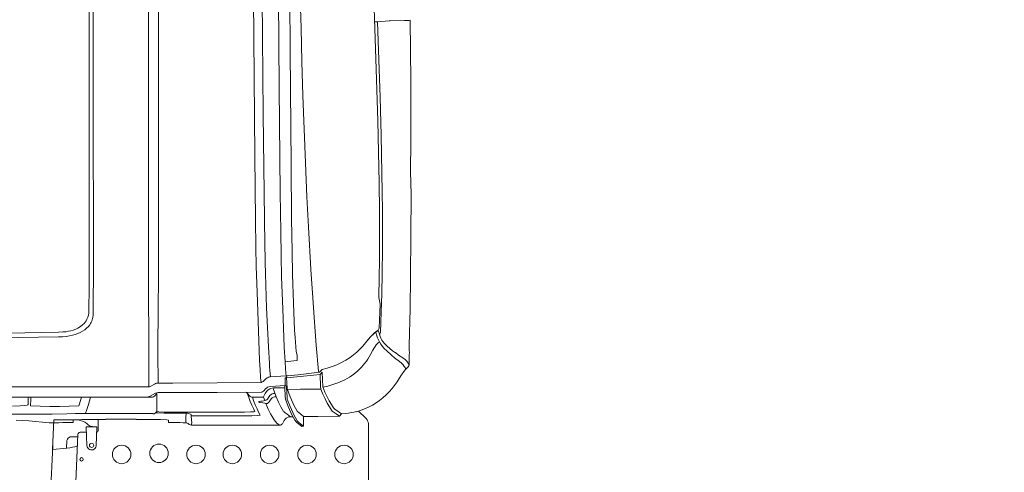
# Model space of a CAD drawing. Header units: millimetres. Extents: x 2204655785 to 2205143108, y 485765510 to 486291538.
# Tile 150 of 156: x 2205053974 to 2205056209, y 486234481 to 486235507. Entities that reach past the tile are written whole.
import ezdxf
from ezdxf.enums import TextEntityAlignment as Align
from ezdxf.lldxf.tags import DXFTag

# ---------------------------------------------------------------- set-up
doc = ezdxf.new("R2010")
doc.units = ezdxf.units.MM
doc.linetypes.add('НЕВИДИМАЯX2', pattern=[19.05, 12.7, -6.35])
for name, color, linetype in [('206ППР Панелевоз', 7, 'Continuous'), ('ППР_Опасная зона от крана', 1, 'Continuous'), ('ППР_Разрез', 5, 'Continuous'), ('ППР_Стрела', 7, 'Continuous')]:
    doc.layers.add(name, color=color, linetype=linetype)
doc.styles.add('ППРк_М1-1', font='GOST_Common Italic.ttf', dxfattribs={"height": 800})
doc.styles.add('ППРк_М1-1кран', font='GOST_Common Italic.ttf', dxfattribs={"width": 0.8, "height": 600})
tags = doc.linetypes.add('опасная зона_Кран', pattern='A,30,-8,4,-8,30,-8,4,-8,30,-8,4,[230,Bbox.shx,S=2.5,R=0,X=0,Y=-10],-6', length=148).pattern_tags.tags
tags[24] = DXFTag(74, 5)

# ---------------------------------------------------------------- blocks, each defined once
blk = doc.blocks.new('*U397')
at = {"layer": 'ППР_Опасная зона от крана', "linetype": 'опасная зона_Кран', "lineweight": 80, "ltscale": 100}
blk.add_arc((23215, 0), 50270, 270, 90, dxfattribs=at)
at = {"layer": 'ППР_Стрела', "linetype": 'НЕВИДИМАЯX2', "lineweight": 50, "ltscale": 100}
blk.add_arc((23215, 0), 38700, 270, 90, dxfattribs=at)
at = {"layer": 'ППР_Стрела', "linetype": 'Continuous', "lineweight": 100}
blk.add_arc((23215, 0), 30700, 270, 90, dxfattribs=at)
at = {"style": 'ППРк_М1-1', "width": 0.8}
for tag, p, height, flags in [('ОПАСНАЯ_ЗОНА', (25480.86, 21929.55), 800, 1), ('ОТЛЕТ_ГРУЗА', (25413.72, 20678.22), 800, 1), ('Кол-во_элементов', (2695.66, -1978.25), 1200, 8)]:
    blk.add_attdef(tag, p, '', height=height, dxfattribs=dict(at, flags=flags))
at = {"style": 'ППРк_М1-1', "width": 0.8, "flags": 8}
blk.add_attdef('МАРКА_КРАНА', text='', height=1200, dxfattribs=at).set_placement((8837.5, 818.17), align=Align.CENTER)
blk.add_attdef('ВЫСОТА', text='', height=1200, dxfattribs=at).set_placement((9134.89, -8454.02), align=Align.MIDDLE_CENTER)
at = {"layer": 'Defpoints', "style": 'ППРк_М1-1', "width": 0.8, "flags": 1}
for tag, p in [('МАКСИМАЛЬНАЯ_ДЛИНА_ГРУЗА', (25470.43, 19233.22)), ('ШИРИНА_ГРУЗА', (25397.01, 17803.51))]:
    blk.add_attdef(tag, p, '', height=800, dxfattribs=at)
at = {"layer": 'ППР_Разрез', "style": 'ППРк_М1-1кран', "width": 0.8, "flags": 8}
for tag, p in [('РАЗРЕЗ2', (-1027.85, 55181.17)), ('РАЗРЕЗ', (-1731.87, -54129.29))]:
    blk.add_attdef(tag, p, '', height=800, dxfattribs=at)
at = {"layer": 'ППР_Стрела', "style": 'ППРк_М1-1кран', "width": 0.8, "flags": 8}
for tag, p in [('ВЫСОТА_КРЮКА_ГОРИЗ', (-19652.89, 21607.87)), ('ГАБАРИТ_СТРЕЛЫ', (-25019.84, 21408.72)), ('ВЫСОТА_КРЮКА_НАКЛ', (-20393.31, 20761.66)), ('ВЫЛЕТ', (-16616.63, 14016.8))]:
    blk.add_attdef(tag, p, '', height=800, rotation=317, dxfattribs=at)
blk = doc.blocks.new('*U53')
at = {"layer": '206ППР Панелевоз', "lineweight": 5}
for p, q in [((9198.7, -678.8), (9198.7, 686.3)), ((9221.8, -678.8), (9221.8, 686.3)), ((9159.7, 429.2), (9159.7, -421.8)), ((9335.2, -473.7), (9331.9, -282.7)), ((9144.5, -406.9), (9146.1, -378.3)), ((9178.8, -387.2), (9177.9, -370)), ((9343.6, -359.3), (9345.8, -473.8)), ((9089.2, -461), (7814.6, -400.6)), ((9179.7, -397.2), (9178.8, -387.2)), ((9180.6, -402.8), (9179.7, -397.2)), ((9140.2, -453.1), (9144.5, -406.9)), ((9159.7, -421.8), (9159.9, -459.8)), ((9179.2, -410.4), (9178, -432.4)), ((9182.8, -410.8), (9179.2, -410.4)), ((9181.3, -404.8), (9180.6, -402.8)), ((9181.6, -405.1), (9181.3, -404.8)), ((9184.8, -405.4), (9181.6, -405.1)), ((9190.4, -411.2), (9182.8, -410.8)), ((9191.5, -405.6), (9184.8, -405.4)), ((9198.7, -410.9), (9190.4, -411.2)), ((9198.7, -405.2), (9191.5, -405.6)), ((9178, -432.4), (9177.4, -454.3)), ((9082.9, -493), (9080.1, -460.6)), ((9080.1, -460.6), (9147.2, -463.8)), ((9140.2, -474.6), (9140.2, -453.1)), ((9147.2, -463.8), (9147.2, -512.5)), ((9159.9, -459.8), (9160.5, -493.3)), ((9177.4, -454.3), (9177.4, -476.3)), ((9140.9, -484.1), (9140.2, -474.6)), ((9141, -507.6), (9140.9, -484.1)), ((9177.4, -476.3), (9178, -498.3)), ((9335.5, -482.8), (9335.2, -473.7)), ((9336.3, -491.8), (9335.5, -482.8)), ((9345.8, -473.8), (9346.3, -484.2)), ((9346.3, -484.2), (9347, -491.1)), ((9347, -491.1), (9347.9, -496.7)), ((9113.9, -518.3), (8988.8, -512.3)), ((9100.3, -493.2), (9082.8, -492.3)), ((9083.7, -499.9), (9082.9, -493)), ((9084.8, -505.7), (9083.7, -499.9)), ((9086.2, -511.3), (9084.8, -505.7)), ((9087.9, -516.9), (9086.2, -511.3)), ((9103.1, -494.2), (9100.3, -493.2)), ((9105.5, -495.8), (9103.1, -494.2)), ((9107.3, -498), (9105.5, -495.8)), ((9108.5, -500.7), (9107.3, -498)), ((9108.9, -503.6), (9108.5, -500.7)), ((9108.9, -518), (9108.9, -503.6)), ((9146.4, -507.6), (9141, -507.6)), ((9146.5, -507.8), (9146.4, -507.6)), ((9146.8, -509.3), (9146.5, -507.8)), ((9147.2, -515), (9146.8, -509.3)), ((9147.2, -512.5), (9146.9, -518)), ((9160.5, -493.3), (9161.1, -512.3)), ((9161.1, -512.3), (9161.4, -519.3)), ((9178, -498.3), (9179.2, -520.3)), ((9337.4, -499.2), (9336.3, -491.8)), ((9338.9, -505.7), (9337.4, -499.2)), ((9340.7, -512), (9338.9, -505.7)), ((9342.8, -517.9), (9340.7, -512)), ((9347.9, -496.7), (9349.1, -502.2)), ((9349.1, -502.2), (9350.5, -507)), ((9350.5, -507), (9352.7, -513.2)), ((9352.7, -513.2), (9355.1, -518.2)), ((9114.6, -518.3), (9113.9, -518.3)), ((9116, -518.8), (9114.6, -518.3)), ((9117.2, -519.6), (9116, -518.8)), ((9118.1, -520.7), (9117.2, -519.6)), ((9118.7, -522.1), (9118.1, -520.7)), ((9118.9, -523.5), (9118.7, -522.1)), ((9118.9, -537.4), (9118.9, -523.5)), ((9141.6, -533.6), (9138.5, -538.2)), ((9144, -528.7), (9141.6, -533.6)), ((9145.8, -523.4), (9144, -528.7)), ((9146.9, -518), (9145.8, -523.4)), ((9147.7, -527.3), (9147.2, -515)), ((9148, -547.8), (9147.7, -527.3)), ((9161.4, -519.3), (9161.4, -688)), ((9161.9, -535.5), (9161.4, -535.5)), ((9168, -537.7), (9161.9, -535.5)), ((9179.2, -520.3), (9193.2, -524.9)), ((9193.2, -524.9), (9198.7, -526.6)), ((9345.4, -523.6), (9342.8, -517.9)), ((9348.2, -528.8), (9345.4, -523.6)), ((9351.4, -533.6), (9348.2, -528.8)), ((9354.9, -537.9), (9351.4, -533.6)), ((9355.1, -518.2), (9358.4, -523.8)), ((9358.4, -523.8), (9362.2, -528.7)), ((9362.2, -528.7), (9365.9, -532.4)), ((9365.9, -532.4), (9368.5, -534.6)), ((9368.5, -534.6), (9371.7, -536.8)), ((9078.9, -547.2), (9078.8, -550)), ((9078.8, -550), (9079.4, -552.7)), ((9079.8, -544.5), (9078.9, -547.2)), ((9079.4, -552.7), (9080.7, -555.2)), ((9081.4, -542.1), (9079.8, -544.5)), ((9080.7, -555.2), (9082.7, -557.3)), ((9083.6, -540.3), (9081.4, -542.1)), ((9082.7, -557.3), (9085.1, -558.8)), ((9086.1, -539.1), (9083.6, -540.3)), ((9088.9, -538.6), (9086.1, -539.1)), ((9131.5, -537.1), (9088.9, -538.6)), ((9131.5, -561), (9131.5, -537.1)), ((9131.5, -537.1), (9131.5, -537.1)), ((9131.7, -551.4), (9131.5, -554.2)), ((9132.2, -548.7), (9131.7, -551.4)), ((9133.1, -546.1), (9132.2, -548.7)), ((9134.3, -543.6), (9133.1, -546.1)), ((9135.9, -541.4), (9134.3, -543.6)), ((9138.5, -538.2), (9135.9, -541.4)), ((9148.1, -581), (9148, -547.8)), ((9182, -542.3), (9168, -537.7)), ((9198.3, -546.8), (9182, -542.3)), ((9198.3, -575.7), (9198.3, -546.8)), ((9358.6, -541.8), (9354.9, -537.9)), ((9362.5, -545), (9358.6, -541.8)), ((9365.2, -546.8), (9362.5, -545)), ((9367.9, -548.3), (9365.2, -546.8)), ((9370.7, -549.6), (9367.9, -548.3)), ((9373.6, -550.6), (9370.7, -549.6)), ((9371.7, -536.8), (9375.1, -538.7)), ((9376.5, -551.4), (9373.6, -550.6)), ((9375.1, -538.7), (9380.1, -540.8)), ((9379.4, -551.9), (9376.5, -551.4)), ((9385.3, -552.4), (9379.4, -551.9)), ((9380.1, -540.8), (9384.5, -542)), ((9384.5, -542), (9388.9, -542.8)), ((9403.6, -552.5), (9385.3, -552.4)), ((9388.9, -542.8), (9393.9, -543.1)), ((9393.9, -543.1), (9448.9, -543.7)), ((9429.2, -553), (9403.6, -552.5)), ((9462.9, -553.3), (9429.2, -553)), ((9448.9, -543.7), (9562.8, -543.9)), ((9590.5, -553.4), (9462.9, -553.3)), ((9562.8, -543.9), (9681.4, -543.7)), ((9657.6, -553.2), (9590.5, -553.4)), ((9724, -553.1), (9657.6, -553.2)), ((9681.4, -543.7), (10124, -543.7)), ((10169.1, -553), (9724, -553.1)), ((9085.1, -558.8), (9087.8, -559.5)), ((9087.8, -559.5), (9131.5, -561)), ((9119.3, -561.2), (9119.1, -560.6)), ((9119.9, -562.2), (9119.3, -561.2)), ((9120.7, -563.1), (9119.9, -562.2)), ((9121.8, -563.8), (9120.7, -563.1)), ((9122.9, -564.2), (9121.8, -563.8)), ((9124.1, -564.3), (9122.9, -564.2)), ((9148.1, -564.3), (9124.1, -564.3)), ((9148.4, -581), (9148.1, -581)), ((9148.5, -581.6), (9148.4, -581)), ((9198.7, -576.2), (9198.3, -575.7)), ((9148.7, -585), (9148.5, -581.6)), ((9148.8, -594.8), (9148.7, -585)), ((9148.7, -644.9), (9148.8, -594.8)), ((9148.4, -650.6), (9148.7, -644.9)), ((9148, -683.4), (9148.1, -650.6)), ((9148.1, -650.6), (9148.4, -650.6)), ((9198.3, -655.9), (9198.7, -655.4)), ((9198.3, -685.8), (9198.3, -655.9)), ((9147.6, -705.9), (9148, -683.4)), ((9161.4, -688), (9160.6, -688.6)), ((9160.6, -688.6), (9161, -691.2)), ((9161, -691.2), (9162.2, -693.5)), ((9198.4, -687.1), (9198.3, -685.8)), ((9199.2, -689.6), (9198.4, -687.1)), ((9199.8, -678.8), (9198.7, -678.8)), ((9200.7, -691.8), (9199.2, -689.6)), ((9200, -680.1), (9199.8, -678.8)), ((9200.6, -681.8), (9200, -680.1)), ((9207.5, -694.6), (9200.6, -681.8)), ((9207.1, -697.3), (9200.7, -691.8)), ((9221.9, -680.1), (9221.8, -678.8)), ((9221.8, -678.8), (9221.8, -678.8)), ((9221.8, -678.8), (9222, -680.5)), ((9247.8, -678.8), (9221.8, -678.8)), ((9221.8, -678.8), (9221.8, -678.8)), ((9222.5, -681.8), (9221.9, -680.1)), ((9222, -680.5), (9222.5, -681.8)), ((9229, -693.7), (9222.5, -681.8)), ((9222.5, -681.8), (9229, -693.7)), ((9329.4, -678.8), (9247.8, -678.8)), ((9433, -678.3), (9329.4, -678.8)), ((9488.8, -678.3), (9433, -678.3)), ((9582.1, -678), (9488.8, -678.3)), ((9662.4, -678), (9582.1, -678)), ((9977, -678), (9662.4, -678)), ((10833.4, -677.8), (9977, -678)), ((9147, -720), (9147.6, -705.9)), ((9162.2, -693.5), (9165.9, -697.3)), ((9162.4, -712.8), (9162.7, -699.8)), ((9162.4, -764.1), (9162.4, -712.8)), ((9162.7, -699.8), (9163, -694.9)), ((9163, -694.9), (9163.1, -694.5)), ((9164.8, -713.6), (9164.7, -720.8)), ((9165.2, -701.8), (9164.8, -713.6)), ((9165.7, -697.6), (9165.2, -701.8)), ((9165.9, -697.3), (9165.7, -697.6)), ((9165.9, -697.3), (9206.5, -697.3)), ((9206.5, -697.3), (9207.1, -697.3)), ((9208.4, -697.2), (9207.5, -694.6)), ((9208.7, -700), (9208.4, -697.2)), ((9208.7, -733.5), (9208.7, -700)), ((9229.5, -694.6), (9229, -693.7)), ((9229, -693.7), (9229.1, -693.7)), ((9229.1, -693.7), (9229, -693.7)), ((9229, -693.7), (9229.1, -693.7)), ((9229.1, -693.7), (9230.1, -696.3)), ((9230.3, -697.2), (9229.5, -694.6)), ((9230.1, -696.3), (9230.6, -699.1)), ((9230.6, -700), (9230.3, -697.2)), ((9230.6, -699.1), (9230.6, -700)), ((9230.6, -700), (9298, -699.8)), ((9230.6, -733.5), (9230.6, -700)), ((9298, -699.8), (9409.7, -700.4)), ((9409.7, -700.4), (9459.6, -700.8)), ((9459.6, -700.8), (9508.6, -700.7)), ((9508.6, -700.7), (9587.5, -701.2)), ((9587.5, -701.2), (9979.1, -700.9)), ((9979.1, -700.9), (10542, -701.3)), ((9140.8, -749.7), (9140.9, -725.4)), ((9140.9, -725.4), (9141, -724)), ((9141, -724), (9146.4, -724)), ((9146.4, -724), (9146.5, -723.8)), ((9146.5, -723.8), (9147, -720)), ((9164.7, -720.8), (9164.7, -896.4)), ((9209, -834), (9208.7, -733.5)), ((9231, -834), (9230.6, -733.5)), ((9140.2, -757), (9140.8, -749.7)), ((9140.2, -763.6), (9140.2, -757)), ((9135.1, -775.7), (9135.5, -773.1)), ((9135.1, -775.7), (9137.6, -776.2)), ((9135.1, -975.7), (9135.1, -775.7)), ((9135.5, -773.1), (9136.7, -770.7)), ((9136.7, -770.7), (9138.6, -768.5)), ((9137.6, -776.2), (9141.2, -776.4)), ((9138.6, -768.5), (9139.8, -766.2)), ((9139.8, -766.2), (9140.2, -763.6)), ((9144.1, -763), (9140.2, -763.6)), ((9141.2, -776.4), (9146.3, -776.3)), ((9149.6, -762.9), (9144.1, -763)), ((9146.3, -776.3), (9156.1, -775.1)), ((9154.4, -763.2), (9149.6, -762.9)), ((9159.6, -764.1), (9154.4, -763.2)), ((9156.1, -775.1), (9158.9, -775.1)), ((9156.1, -775.1), (9156.1, -896.6)), ((9158.9, -775.1), (9161.3, -769.9)), ((9162.4, -764.1), (9159.6, -764.1)), ((9159.6, -764.1), (9159.6, -764.1)), ((9161.3, -769.9), (9162.1, -767.1)), ((9162.1, -767.1), (9162.4, -764.1)), ((9209.9, -934.5), (9209, -834)), ((9231.9, -934.5), (9231, -834)), ((9156.1, -896.6), (9156.3, -912.7)), ((9156.3, -912.7), (9156.9, -925.2)), ((9164.7, -896.4), (9165, -910.4)), ((9165, -910.4), (9165.5, -917.5)), ((9172.7, -916.3), (9180.2, -912.7)), ((9180.2, -912.7), (9188.4, -909.2)), ((9188.4, -909.2), (9197.4, -905.7)), ((9188.7, -917.6), (9198.3, -914.1)), ((9197.4, -905.7), (9207.2, -902.1)), ((9198.3, -914.1), (9198.5, -912.3)), ((9198.3, -914.1), (9198.3, -939.5)), ((9198.5, -912.3), (9199, -910.6)), ((9199, -910.6), (9200, -909)), ((9200, -909), (9200.6, -908.3)), ((9200.6, -908.3), (9207.2, -902.1)), ((9200.6, -908.3), (9200.6, -908.3)), ((9207.2, -902.1), (9208.7, -900.5)), ((9208.7, -900.5), (9209.5, -899.2)), ((9156.9, -925.2), (9157.4, -930.1)), ((9157.4, -930.1), (9157.7, -931.3)), ((9157.7, -931.3), (9157.8, -931.5)), ((9157.8, -931.5), (9157.9, -931.5)), ((9157.9, -931.5), (9164.5, -928.1)), ((9164.5, -928.1), (9171.8, -924.6)), ((9165.5, -917.5), (9165.8, -919.6)), ((9165.8, -919.6), (9166, -919.8)), ((9166, -919.8), (9172.7, -916.3)), ((9166, -919.8), (9166, -919.8)), ((9171.8, -924.6), (9179.9, -921.1)), ((9179.9, -921.1), (9188.7, -917.6)), ((9184.8, -942.2), (9185.3, -937.9)), ((9185.3, -937.9), (9186.1, -932.1)), ((9186.1, -932.1), (9186.5, -930.1)), ((9186.5, -930.1), (9187, -928.9)), ((9187, -928.9), (9187.4, -928.4)), ((9187.4, -928.4), (9187.9, -928.5)), ((9187.9, -928.5), (9188.3, -929.4)), ((9188.3, -929.4), (9189.2, -933.4)), ((9189.2, -933.4), (9189.6, -936.3)), ((9189.6, -936.3), (9189.6, -936.3)), ((9189.6, -936.3), (9190.2, -940.1)), ((9210, -935.2), (9209.9, -934.5)), ((9210.3, -936.6), (9210, -935.2)), ((9211, -937.9), (9210.3, -936.6)), ((9211.9, -939), (9211, -937.9)), ((9232.8, -934.3), (9231.9, -934.5)), ((9232.4, -935.6), (9232.4, -934.6)), ((9233.1, -937.4), (9232.4, -935.6)), ((9236.6, -933.6), (9232.8, -934.3)), ((9234.2, -938.9), (9233.1, -937.4)), ((9243.9, -932.8), (9236.6, -933.6)), ((9260.5, -931.5), (9243.9, -932.8)), ((9282.4, -930.5), (9260.5, -931.5)), ((9436.5, -924.6), (9282.4, -930.5)), ((9494.5, -922.8), (9436.5, -924.6)), ((9538.5, -921.8), (9494.5, -922.8)), ((9600.9, -921.1), (9538.5, -921.8)), ((9744.7, -919.7), (9600.9, -921.1)), ((9600.9, -921.1), (9600.9, -921.1)), ((10103.9, -916.7), (9744.7, -919.7)), ((9840.4, -938.7), (10138.6, -935.9)), ((9154.6, -958.9), (9147.3, -963.6)), ((9160.4, -955.6), (9154.6, -958.9)), ((9171.3, -950.3), (9160.4, -955.6)), ((9183.8, -944.9), (9171.3, -950.3)), ((9183.8, -944.9), (9184.1, -944.5)), ((9184, -946.6), (9183.8, -944.9)), ((9184.5, -948.2), (9184, -946.6)), ((9184.1, -944.5), (9184.8, -942.2)), ((9185.3, -949.6), (9184.5, -948.2)), ((9186.3, -950.9), (9185.3, -949.6)), ((9187.6, -952), (9186.3, -950.9)), ((9192.4, -955), (9187.6, -952)), ((9190.2, -940.1), (9190.6, -941.3)), ((9190.6, -941.3), (9190.9, -941.9)), ((9190.9, -941.9), (9191.3, -942.1)), ((9198.3, -939.5), (9191.2, -942.1)), ((9191.3, -942.1), (9191.4, -943.7)), ((9191.4, -943.7), (9191.9, -945.3)), ((9191.9, -945.3), (9192.7, -946.8)), ((9194.8, -957), (9192.4, -955)), ((9192.7, -946.8), (9193.8, -948.1)), ((9193.8, -948.1), (9199.8, -952.2)), ((9196.8, -959.4), (9194.8, -957)), ((9198.3, -962.1), (9196.8, -959.4)), ((9199.6, -939.5), (9198.3, -939.5)), ((9207, -943.4), (9199.6, -939.5)), ((9199.8, -952.2), (9202.3, -954.1)), ((9202.3, -954.1), (9204.3, -956.5)), ((9204.3, -956.5), (9205.8, -959.3)), ((9205.8, -959.3), (9206.7, -962.3)), ((9211.1, -946), (9207, -943.4)), ((9213, -947.7), (9211.1, -946)), ((9217.9, -944.7), (9211.9, -939)), ((9211.9, -939), (9211.9, -939)), ((9214.8, -949.7), (9213, -947.7)), ((9216.2, -951.5), (9214.8, -949.7)), ((9217.4, -953.7), (9216.2, -951.5)), ((9218.4, -956.2), (9217.4, -953.7)), ((9219, -945.9), (9217.8, -944.7)), ((9217.8, -944.7), (9217.9, -944.7)), ((9219.1, -959), (9218.4, -956.2)), ((9220.9, -948.6), (9219, -945.9)), ((9219.4, -962.1), (9219.1, -959)), ((9222.2, -951.7), (9220.9, -948.6)), ((9222.7, -955), (9222.2, -951.7)), ((9225, -988.5), (9222.7, -955)), ((9240, -944.7), (9234.2, -938.9)), ((9234.2, -938.9), (9234.2, -938.9)), ((9241.5, -946.5), (9240, -944.7)), ((9240, -944.7), (9240, -944.7)), ((9242.7, -948.4), (9241.5, -946.5)), ((9243.7, -950.5), (9242.7, -948.4)), ((9244.3, -952.7), (9243.7, -950.5)), ((9244.7, -955), (9244.3, -952.7)), ((9244.7, -955), (9258.8, -953.5)), ((9246.9, -991.1), (9244.7, -955)), ((9258.8, -953.5), (9267.7, -952.9)), ((9267.7, -952.9), (9275.2, -952.6)), ((9275.2, -952.6), (9312.4, -950.4)), ((9312.4, -950.4), (9356.3, -948.2)), ((9356.3, -948.2), (9400.9, -946.3)), ((9400.9, -946.3), (9478.5, -943.6)), ((9478.5, -943.6), (9504.3, -943)), ((9504.3, -943), (9596.7, -941.5)), ((9596.7, -941.5), (9601.9, -941.4)), ((9601.9, -941.4), (9840.4, -938.7)), ((9601.9, -941.4), (9601.9, -941.4)), ((9136.9, -973), (9135.1, -975.7)), ((9135.3, -977.7), (9135.1, -975.7)), ((9135.9, -979.4), (9135.3, -977.7)), ((9137, -981.1), (9135.9, -979.4)), ((9139.7, -969.7), (9136.9, -973)), ((9138.2, -982.2), (9137, -981.1)), ((9139.5, -983.1), (9138.2, -982.2)), ((9145.7, -986.4), (9139.5, -983.1)), ((9143, -966.7), (9139.7, -969.7)), ((9147.3, -963.6), (9143, -966.7)), ((9166.1, -984.7), (9176.3, -978.9)), ((9176.3, -978.9), (9187.1, -973.6)), ((9187.1, -973.6), (9199.6, -968.3)), ((9199.3, -965.1), (9198.3, -962.1)), ((9199.6, -968.3), (9199.3, -965.1)), ((9199.6, -968.3), (9212.4, -963.4)), ((9206.7, -962.3), (9207, -965.4)), ((9212.4, -963.4), (9216.2, -962.1)), ((9216.2, -962.1), (9216.9, -962.1)), ((9216.9, -962.1), (9218.5, -962.5)), ((9218.5, -962.5), (9219.2, -962.5)), ((9219.2, -962.5), (9219.4, -962.1)), ((9219.4, -987.6), (9219.4, -962.1)), ((9398.7, -983.1), (9311.7, -986.6)), ((9470.7, -980.5), (9398.7, -983.1)), ((9518.9, -979.3), (9470.7, -980.5)), ((9574, -978.4), (9518.9, -979.3)), ((9661.8, -977.4), (9574, -978.4)), ((9900, -975.2), (9661.8, -977.4)), ((10225.6, -972.6), (9900, -975.2)), ((9148.5, -988.3), (9145.7, -986.4)), ((9150.9, -990.8), (9148.5, -988.3)), ((9152.6, -993.7), (9150.9, -990.8)), ((9157.1, -1004.5), (9151.5, -1007.5)), ((9153.7, -996.9), (9152.6, -993.7)), ((9154.1, -1000.3), (9153.7, -996.9)), ((9154.1, -1000.3), (9159.8, -993.3)), ((9154.1, -1006.1), (9154.1, -1000.3)), ((9163.4, -1001.4), (9157.1, -1004.5)), ((9157.1, -1008.7), (9163.4, -1005.6)), ((9159.8, -993.3), (9163.1, -988.7)), ((9163.1, -988.7), (9165, -985.9)), ((9170.2, -998.4), (9163.4, -1001.4)), ((9163.4, -1005.6), (9170.2, -1002.6)), ((9165, -985.9), (9166.1, -984.7)), ((9177.6, -995.3), (9170.2, -998.4)), ((9170.2, -1002.6), (9177.7, -999.5)), ((9194.2, -989.2), (9177.6, -995.3)), ((9177.7, -999.5), (9194.2, -993.4)), ((9192.2, -1002.6), (9185.4, -1005.7)), ((9199.6, -999.6), (9192.2, -1002.6)), ((9195.1, -989), (9194.2, -989.2)), ((9194.2, -993.4), (9199.3, -992.9)), ((9199.3, -988.7), (9195.1, -989)), ((9221.5, -987.4), (9199.3, -988.7)), ((9199.3, -992.9), (9219.6, -991.8)), ((9216.2, -993.5), (9199.6, -999.6)), ((9216.3, -1023.5), (9216.2, -992)), ((9216.3, -993.4), (9216.2, -993.5)), ((9216.2, -993.5), (9216.2, -993.5)), ((9218.7, -993.2), (9216.3, -993.4)), ((9243.2, -991.9), (9218.7, -993.2)), ((9219.6, -991.8), (9222.8, -991.5)), ((9224.4, -986.9), (9221.5, -987.4)), ((9222.8, -991.5), (9224.5, -991)), ((9224.5, -987.7), (9224.4, -986.9)), ((9224.5, -991), (9224.5, -987.7)), ((9240.2, -988.5), (9225, -988.5)), ((9241.3, -988.7), (9240.2, -988.5)), ((9240.2, -988.5), (9240.2, -988.5)), ((9242.2, -989.4), (9241.3, -988.7)), ((9243.7, -1007.1), (9242.1, -992)), ((9242.7, -990.4), (9242.2, -989.4)), ((9242.8, -991.8), (9242.7, -990.4)), ((9247.2, -991), (9242.8, -991.8)), ((9243.7, -991.8), (9246.8, -991)), ((9246.8, -991), (9247, -993.5)), ((9247, -993.5), (9247.2, -994.1)), ((9253.1, -990.2), (9247.2, -991)), ((9247.2, -994.1), (9249.5, -1018.3)), ((9263.2, -989.2), (9253.1, -990.2)), ((9278.7, -988.2), (9263.2, -989.2)), ((9311.7, -986.6), (9278.7, -988.2)), ((9279.3, -993.7), (9278.7, -988.2)), ((9281.9, -1015.6), (9279.3, -993.7)), ((9476.3, -1005.5), (9411.4, -1007.6)), ((9528.8, -1004.3), (9476.3, -1005.5)), ((9602.6, -1003.2), (9528.8, -1004.3)), ((9724.4, -1001.9), (9602.6, -1003.2)), ((9983.8, -999.7), (9724.4, -1001.9)), ((10319.1, -997.2), (9983.8, -999.7)), ((9141.2, -1015.1), (9132.1, -1026.5)), ((9132.1, -1026.5), (9132.6, -1030.1)), ((9132.6, -1030.1), (9137.9, -1023.5)), ((9137.9, -1023.5), (9141.3, -1019.2)), ((9143.2, -1012.9), (9141.2, -1015.1)), ((9141.3, -1019.2), (9143.3, -1017)), ((9144.5, -1011.7), (9143.2, -1012.9)), ((9143.3, -1017), (9144.6, -1015.9)), ((9146.2, -1010.6), (9144.5, -1011.7)), ((9144.6, -1015.9), (9146.2, -1014.8)), ((9151.5, -1007.5), (9146.2, -1010.6)), ((9146.2, -1014.8), (9151.5, -1011.7)), ((9151.5, -1011.7), (9157.1, -1008.7)), ((9163.4, -1019.2), (9154.6, -1030.1)), ((9165.3, -1017), (9163.4, -1019.2)), ((9166.6, -1015.9), (9165.3, -1017)), ((9168.3, -1014.8), (9166.6, -1015.9)), ((9179.1, -1008.7), (9168.3, -1014.8)), ((9168.3, -1014.8), (9168.3, -1014.8)), ((9185.4, -1005.7), (9179.1, -1008.7)), ((9217, -1069.2), (9216.3, -1023.5)), ((9246.7, -1037.4), (9243.7, -1007.1)), ((9249.5, -1018.3), (9252.3, -1042.5)), ((9293.4, -1015.6), (9281.9, -1015.6)), ((9302.1, -1013.3), (9293.4, -1015.6)), ((9333.9, -1010.9), (9302.1, -1013.3)), ((9350.7, -1010), (9333.9, -1010.9)), ((9411.4, -1007.6), (9350.7, -1010)), ((9959.2, -1026.7), (9882.7, -1029)), ((10035.7, -1024.6), (9959.2, -1026.7)), ((10127, -1022.3), (10035.7, -1024.6)), ((9154.6, -1030.1), (9132.6, -1030.1)), ((9154.9, -1062.7), (9154.6, -1030.1)), ((9249.9, -1067.7), (9246.7, -1037.4)), ((9252.3, -1042.5), (9255.5, -1066.6)), ((9488.2, -1046.9), (9423.5, -1051.1)), ((9585, -1041.4), (9488.2, -1046.9)), ((9653.1, -1037.9), (9585, -1041.4)), ((9729.6, -1034.6), (9653.1, -1037.9)), ((9806.2, -1031.6), (9729.6, -1034.6)), ((9882.7, -1029), (9806.2, -1031.6)), ((9155.7, -1111.5), (9154.9, -1062.7)), ((9205.2, -1074.1), (9217, -1069.2)), ((9217.4, -1069.2), (9217, -1069.2)), ((9221.6, -1068.8), (9217.4, -1069.2)), ((9249.9, -1067.7), (9221.6, -1068.8)), ((9221.9, -1073.9), (9255.2, -1072.6)), ((9255.2, -1072.6), (9249.9, -1067.7)), ((9257.8, -1064.4), (9255.4, -1064.6)), ((9255.5, -1066.6), (9260.7, -1071.4)), ((9316.1, -1059.2), (9257.8, -1064.4)), ((9260.7, -1071.4), (9261.3, -1072.7)), ((9379.1, -1054.2), (9316.1, -1059.2)), ((9423.5, -1051.1), (9379.1, -1054.2)), ((9167.1, -1095.5), (9169.3, -1093.7)), ((9169.3, -1093.7), (9176.6, -1088.8)), ((9174.5, -1098.6), (9181.8, -1093.7)), ((9176.6, -1088.8), (9185, -1083.9)), ((9181.8, -1093.7), (9189.9, -1088.7)), ((9185, -1083.9), (9194.6, -1079)), ((9189.9, -1088.7), (9199.2, -1083.8)), ((9194.6, -1079), (9205.2, -1074.1)), ((9199.2, -1083.8), (9209.9, -1078.9)), ((9209.9, -1078.9), (9221.9, -1073.9)), ((9221.3, -1074.2), (9223.8, -1085.6)), ((9221.9, -1073.9), (9221.9, -1073.9)), ((9223.8, -1085.6), (9226.9, -1097)), ((9261.3, -1072.7), (9264.4, -1084.1)), ((9264.4, -1084.1), (9267.9, -1095)), ((9267.9, -1095), (9272, -1105.7)), ((9155.7, -1111.5), (9160.6, -1104.4)), ((9160.6, -1116.6), (9155.7, -1111.5)), ((9160.6, -1104.4), (9165.5, -1097.3)), ((9160.6, -1116.6), (9168, -1105.8)), ((9160.6, -1117.2), (9160.6, -1116.6)), ((9161.5, -1125.9), (9160.6, -1117.2)), ((9165.5, -1097.3), (9167.1, -1095.5)), ((9168, -1105.8), (9170.6, -1102.2)), ((9170.6, -1102.2), (9172.3, -1100.4)), ((9172.3, -1100.4), (9174.5, -1098.6)), ((9226.9, -1097), (9230.7, -1108.1)), ((9230.7, -1108.1), (9232.9, -1113.5)), ((9232.9, -1113.5), (9235.3, -1118.9)), ((9272, -1105.7), (9276.8, -1116.1)), ((9276.8, -1116.1), (9282.4, -1126.2)), ((9162.3, -1132), (9161.5, -1125.9)), ((9163.4, -1138.1), (9162.3, -1132)), ((9164.7, -1144.2), (9163.4, -1138.1)), ((9235.3, -1118.9), (9238, -1124.2)), ((9238, -1124.2), (9240.8, -1129.3)), ((9240.8, -1129.3), (9243.9, -1134.4)), ((9243.9, -1134.4), (9247.1, -1139.3)), ((9247.1, -1139.3), (9250.6, -1144.1)), ((9282.4, -1126.2), (9288.6, -1135.8)), ((9288.6, -1135.8), (9294.3, -1143.6)), ((9150.9, -1171.5), (9167.1, -1155.2)), ((9166.2, -1150.2), (9164.7, -1144.2)), ((9165.6, -1150.3), (9166.2, -1150.2)), ((9168.5, -1159.6), (9165.6, -1150.3)), ((9171.9, -1168.8), (9168.5, -1159.6)), ((9250.6, -1144.1), (9254.3, -1148.7)), ((9254.3, -1148.7), (9258.1, -1153.2)), ((9258.1, -1153.2), (9262.2, -1157.4)), ((9262.2, -1157.4), (9266.4, -1161.6)), ((9266.4, -1161.6), (9270.8, -1165.5)), ((9294.3, -1143.6), (9300.5, -1151)), ((9300.5, -1151), (9307.1, -1158)), ((9307.1, -1158), (9314.1, -1164.7)), ((8680.8, -1177.6), (9136, -1177.6)), ((9136, -1177.6), (9139, -1177.4)), ((9139, -1177.4), (9141.9, -1176.7)), ((9141.9, -1176.7), (9144.7, -1175.7)), ((9144.7, -1175.7), (9147.4, -1174.3)), ((9147.4, -1174.3), (9149.8, -1172.5)), ((9149.8, -1172.5), (9150.9, -1171.5)), ((9175.9, -1177.7), (9171.9, -1168.8)), ((9180.4, -1186.4), (9175.9, -1177.7)), ((9270.8, -1165.5), (9275.4, -1169.2)), ((9275.4, -1169.2), (9280.1, -1172.8)), ((9280.1, -1172.8), (9285, -1176.2)), ((9285, -1176.2), (9290, -1179.3)), ((9290, -1179.3), (9295.1, -1182.3)), ((9295.1, -1182.3), (9304.7, -1187.4)), ((9314.1, -1164.7), (9321.4, -1171)), ((9321.4, -1171), (9329, -1176.9)), ((9328.6, -1177), (9333.7, -1181)), ((9329, -1176.9), (9329, -1176.9)), ((9329, -1176.9), (9335.4, -1182.1)), ((9333.7, -1181), (9337.3, -1184.2)), ((9335.4, -1182.1), (9338.5, -1184.9)), ((9337.3, -1184.2), (9341.6, -1188.7)), ((9185.5, -1194.7), (9180.4, -1186.4)), ((9191, -1202.8), (9185.5, -1194.7)), ((9197, -1210.5), (9191, -1202.8)), ((9304.7, -1187.4), (9309, -1189.8)), ((9309, -1189.8), (9313.1, -1192.5)), ((9313.1, -1192.5), (9317, -1195.4)), ((9318.6, -1205.7), (9313.3, -1209.6)), ((9317, -1195.4), (9320.7, -1198.7)), ((9323.9, -1202.5), (9318.6, -1205.7)), ((9320.7, -1198.7), (9323.9, -1202.5)), ((9328.5, -1200.1), (9323.9, -1202.5)), ((9327.9, -1208.1), (9331.9, -1205.9)), ((9333.3, -1198.2), (9328.5, -1200.1)), ((9331.9, -1205.9), (9336, -1204.1)), ((9339.5, -1196.2), (9333.3, -1198.2)), ((9336, -1204.1), (9341, -1202.3)), ((9338.5, -1184.9), (9341.4, -1187.9)), ((9346.2, -1194.4), (9339.5, -1196.2)), ((9341, -1202.3), (9348, -1200.2)), ((9341, -1202.3), (9342, -1203.5)), ((9341.4, -1187.9), (9344.1, -1191)), ((9341.6, -1188.7), (9345.6, -1193.5)), ((9342, -1203.5), (9343.4, -1204.3)), ((9343.4, -1204.3), (9344.9, -1204.6)), ((9344.1, -1191), (9346.6, -1194.3)), ((9344.9, -1204.6), (9391.7, -1206.6)), ((9345.6, -1193.5), (9346.2, -1194.4)), ((9350, -1199.7), (9346.2, -1194.4)), ((9346.6, -1194.3), (9346.6, -1194.3)), ((9346.6, -1194.3), (9350.4, -1199.6)), ((9348, -1200.2), (9350, -1199.7)), ((9350.4, -1199.6), (9354.7, -1201.8)), ((9354.7, -1201.8), (9390.9, -1203.3)), ((9390.9, -1203.3), (9409, -1203.9)), ((9391.7, -1206.6), (9433.1, -1207.9)), ((9409, -1203.9), (9424.6, -1201.4)), ((9424.6, -1201.4), (9426.8, -1201.1)), ((9426.8, -1201.1), (9468.7, -1202.1)), ((9468.7, -1202.1), (9510.6, -1202.7)), ((9510.6, -1202.7), (9563.3, -1203)), ((9563.3, -1203), (9619.7, -1202.7)), ((9619.7, -1202.7), (9685.4, -1201.9)), ((9685.4, -1201.9), (9754, -1200.5)), ((9706.5, -1208.3), (9792.2, -1206.3)), ((9754, -1200.5), (9825.4, -1198.8)), ((9792.2, -1206.3), (9877.9, -1203.8)), ((9825.4, -1198.8), (9941.9, -1195.2)), ((9877.9, -1203.8), (9963.6, -1200.9)), ((9941.9, -1195.2), (10164.6, -1187.5)), ((9963.6, -1200.9), (10049.5, -1197.8)), ((10049.5, -1196.7), (10049.4, -1191.5)), ((10049.7, -1196.7), (10049.5, -1196.7)), ((10049.5, -1197.8), (10049.5, -1196.7)), ((10052.2, -1224.3), (10049.7, -1196.7)), ((9203.5, -1217.8), (9197, -1210.5)), ((9210.5, -1224.7), (9203.5, -1217.8)), ((9217.8, -1231.1), (9210.5, -1224.7)), ((9304.3, -1218.2), (9294.1, -1229.5)), ((9303.6, -1232.4), (9309, -1225.8)), ((9309.2, -1213.2), (9304.3, -1218.2)), ((9309, -1225.8), (9313.9, -1220.4)), ((9313.3, -1209.6), (9309.2, -1213.2)), ((9313.9, -1220.4), (9320.4, -1214.1)), ((9320.4, -1214.1), (9325, -1210.2)), ((9325, -1210.2), (9327.9, -1208.1)), ((9433.1, -1207.9), (9479, -1208.9)), ((9479, -1208.9), (9535.1, -1209.5)), ((9535.1, -1209.5), (9578, -1209.7)), ((9578, -1209.7), (9620.8, -1209.5)), ((9620.8, -1209.5), (9663.7, -1209)), ((9663.7, -1209), (9706.5, -1208.3)), ((10052.2, -1226.8), (10052.2, -1224.3)), ((10052.4, -1259), (10052.2, -1226.8)), ((9220.8, -1233.5), (9217.8, -1231.1)), ((9227, -1238.1), (9220.8, -1233.5)), ((9233.4, -1242.4), (9227, -1238.1)), ((9241.1, -1247.1), (9233.4, -1242.4)), ((9249.3, -1252.7), (9241.1, -1247.1)), ((9279.7, -1247.7), (9275.7, -1252.3)), ((9287.8, -1237), (9279.7, -1247.7)), ((9287.4, -1255.8), (9294.1, -1246.1)), ((9294.1, -1229.5), (9287.8, -1237)), ((9294.1, -1246.1), (9299.4, -1239)), ((9299, -1238.6), (9303.6, -1232.4)), ((9299.4, -1239), (9299, -1238.6)), ((9256.7, -1258.1), (9249.3, -1252.7)), ((9261.3, -1261.8), (9256.7, -1258.1)), ((9261.5, -1261.8), (9261.3, -1261.8)), ((9261.3, -1261.8), (9268.4, -1268.5)), ((9263.3, -1261.5), (9261.5, -1261.8)), ((9265.4, -1260.7), (9263.3, -1261.5)), ((9268.3, -1258.9), (9265.4, -1260.7)), ((9271.9, -1256.1), (9268.3, -1258.9)), ((9268.4, -1268.5), (9268.4, -1268.5)), ((9268.4, -1268.5), (9269.7, -1269.4)), ((9268.4, -1268.5), (9270, -1268.9)), ((9269.7, -1269.4), (9271.2, -1269.8)), ((9270, -1268.9), (9271.9, -1269)), ((9271.2, -1269.8), (9271.9, -1269.9)), ((9275.7, -1252.3), (9271.9, -1256.1)), ((9271.9, -1269), (9273.8, -1268.7)), ((9271.9, -1269.9), (9296.2, -1270.2)), ((9273.8, -1268.7), (9275.8, -1267.9)), ((9275.8, -1267.9), (9278, -1266.5)), ((9278, -1266.5), (9280.2, -1264.6)), ((9280.2, -1264.6), (9283.6, -1260.9)), ((9283.6, -1260.9), (9287.4, -1255.8)), ((9296.2, -1270.2), (9297.5, -1270.7)), ((9297.5, -1270.7), (9298.8, -1270.9)), ((9298.8, -1270.9), (9300.1, -1271)), ((9300.1, -1271), (9301.5, -1270.8)), ((9301.5, -1270.8), (9303.1, -1270.3)), ((9303.1, -1270.3), (9315.8, -1270.3)), ((9315.8, -1270.3), (9398.5, -1272)), ((9398.5, -1272), (9471.3, -1273.1)), ((9471.3, -1273.1), (9564.7, -1273.9)), ((9658, -1274.2), (9710, -1273.3)), ((9710, -1273.3), (9778.7, -1273.7)), ((9778.7, -1273.7), (9847.3, -1273.9)), ((9847.3, -1273.9), (9915.9, -1273.6)), ((9915.9, -1273.6), (9984.5, -1273)), ((9984.5, -1273), (10053.1, -1272.2)), ((10052.7, -1269.4), (10052.4, -1259)), ((10053.1, -1272.2), (10052.7, -1269.4)), ((9564.7, -1273.9), (9658, -1274.2))]:
    blk.add_line(p, q, dxfattribs=at)
for centre, radius in [((9057.5, -526.6), 3.83), ((9089.3, -549.1), 4.88), ((9068.7, -617.3), 21), ((9071.2, -702.2), 21), ((9068.7, -786.2), 21), ((9068.7, -868.5), 21), ((9068.7, -953.3), 21), ((9068.7, -1038.1), 21), ((9068.7, -1122.1), 21)]:
    blk.add_circle(centre, radius, dxfattribs=at)

msp = doc.modelspace()

# ---------------------------------------------------------------- block references
at = {"rotation": 90}
msp.add_blockref('*U397', (2205044055.8, 486203892.3), dxfattribs=at)

# ---------------------------------------------------------------- next in the draw order: block references
msp.add_blockref('*U53', (2205053588.5, 486225452.8), dxfattribs=at)

doc.saveas('drawing.dxf')
